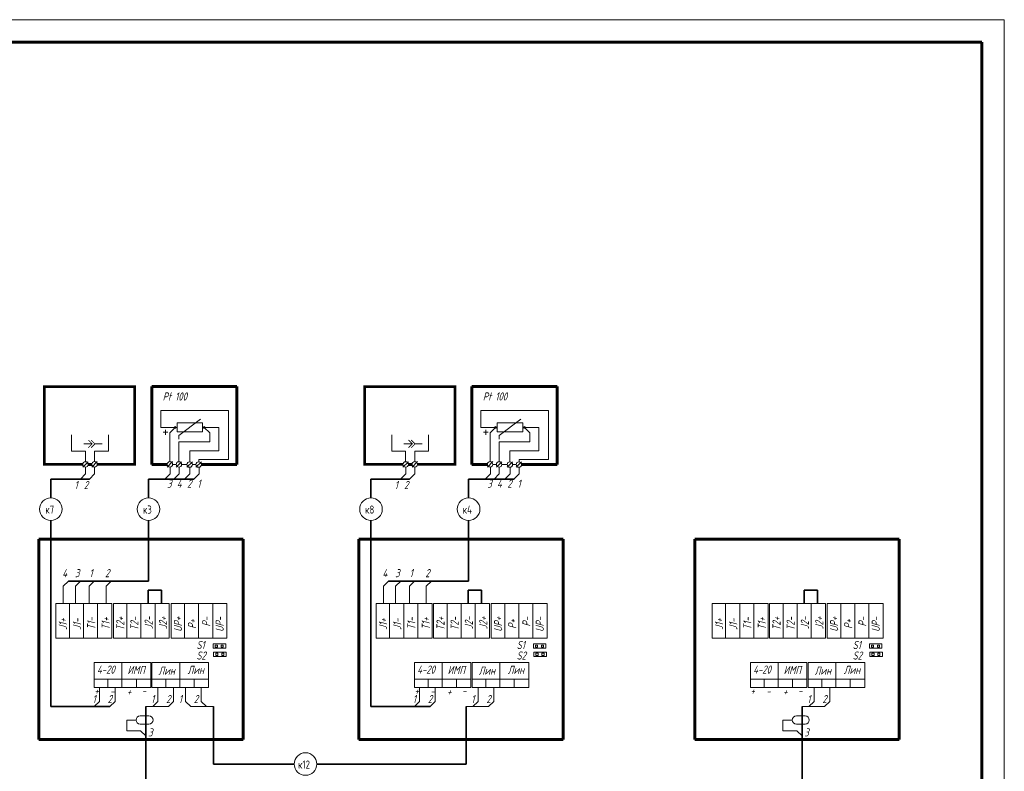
# Model space of a CAD drawing. Header units: millimetres. Extents: x 0 to 840, y 0 to 297.
# Tile 6 of 6: x 622 to 840, y 131 to 297. Entities that reach past the tile are written whole.
import ezdxf

# ---------------------------------------------------------------- set-up
doc = ezdxf.new("R2010")
doc.units = ezdxf.units.MM
for name, pattern in [('K5LT32768', [0]), ('K5LT32769', [0]), ('K5LT_BASIC', [0]), ('K5LT_THIN', [0])]:
    doc.linetypes.add(name, pattern=pattern)
doc.layers.add('Системный слой', color=7, linetype='Continuous')
doc.styles.add('KTEXTSTYLE', font='GOST_AU.SHX', dxfattribs={"width": 0.96, "height": 5})

# ---------------------------------------------------------------- blocks, each defined once
blk = doc.blocks.new('U17')
at = {"layer": 'Системный слой', "color": 7, "linetype": 'K5LT_THIN', "lineweight": 18}
for p, q in [((648.73, 142.83), (650.62, 142.83)), ((648.73, 140.96), (650.62, 140.96))]:
    blk.add_line(p, q, dxfattribs=at)
for centre, start, end in [((648.73, 141.89), 90, 270), ((650.62, 141.89), 270, 90)]:
    blk.add_arc(centre, 0.934, start, end, dxfattribs=at)
blk = doc.blocks.new('U18')
at = {"layer": 'Системный слой', "color": 7, "linetype": 'K5LT_THIN', "lineweight": 18}
for p, q in [((638.08, 203.05), (636.2, 203.05)), ((640.28, 203.05), (638.68, 203.05))]:
    blk.add_line(p, q, dxfattribs=at)
at = {"layer": 'Системный слой', "color": 7, "linetype": 'K5LT_THIN', "const_width": 0.18}
for points in [[(637.23, 202.2), (638.08, 203.05), (637.23, 203.9)], [(637.83, 202.2), (638.68, 203.05), (637.83, 203.9)]]:
    blk.add_lwpolyline(points, dxfattribs=at)
blk = doc.blocks.new('U19')
at = {"layer": 'Системный слой', "color": 7, "linetype": 'K5LT_THIN', "lineweight": 18}
for p, q in [((708.96, 203.05), (707.08, 203.05)), ((711.16, 203.05), (709.56, 203.05))]:
    blk.add_line(p, q, dxfattribs=at)
at = {"layer": 'Системный слой', "color": 7, "linetype": 'K5LT_THIN', "const_width": 0.18}
for points in [[(708.11, 202.2), (708.96, 203.05), (708.11, 203.9)], [(708.71, 202.2), (709.56, 203.05), (708.71, 203.9)]]:
    blk.add_lwpolyline(points, dxfattribs=at)
blk = doc.blocks.new('U20')
at = {"layer": 'Системный слой', "color": 7, "linetype": 'K5LT_THIN', "lineweight": 18}
for p, q in [((793.99, 142.83), (795.89, 142.83)), ((793.99, 140.96), (795.89, 140.96))]:
    blk.add_line(p, q, dxfattribs=at)
for centre, start, end in [((793.99, 141.89), 90, 270), ((795.89, 141.89), 270, 90)]:
    blk.add_arc(centre, 0.934, start, end, dxfattribs=at)

msp = doc.modelspace()

# ---------------------------------------------------------------- linework, layer by layer
at = {"color": 7, "linetype": 'K5LT_THIN', "lineweight": 18}
for p, q in [((420, 297), (840, 297)), ((840, 297), (840, 0))]:
    msp.add_line(p, q, dxfattribs=at)
at = {"color": 5, "linetype": 'K5LT_BASIC', "lineweight": 60, "true_color": 0x0000ff}
for p, q in [((440, 292), (835, 292)), ((835, 292), (835, 5))]:
    msp.add_line(p, q, dxfattribs=at)
at = {"layer": 'Системный слой', "color": 5, "linetype": 'K5LT_BASIC', "lineweight": 60, "true_color": 0x0000ff}
for p, q in [((651.26, 215.73), (651.26, 198.51)), ((670.13, 215.73), (651.26, 215.73)), ((670.13, 198.51), (670.13, 215.73)), ((722.14, 215.73), (722.14, 198.51)), ((741.02, 215.73), (722.14, 215.73)), ((741.02, 198.51), (741.02, 215.73)), ((637.19, 198.51), (638, 198.51)), ((651.26, 198.51), (654.69, 198.51)), ((662.26, 198.51), (670.13, 198.51)), ((708.07, 198.51), (708.89, 198.51)), ((722.14, 198.51), (725.57, 198.51)), ((733.14, 198.51), (741.02, 198.51)), ((626.26, 181.94), (671.48, 181.94)), ((626.26, 137.56), (626.26, 181.94)), ((671.48, 181.94), (671.48, 137.56)), ((697.14, 181.94), (742.37, 181.94)), ((697.14, 137.56), (697.14, 181.94)), ((742.37, 181.94), (742.37, 137.56)), ((771.52, 181.94), (816.75, 181.94)), ((771.52, 137.56), (771.52, 181.94)), ((816.75, 181.94), (816.75, 137.56)), ((671.48, 137.56), (626.26, 137.56)), ((742.37, 137.56), (697.14, 137.56)), ((816.75, 137.56), (771.52, 137.56))]:
    msp.add_line(p, q, dxfattribs=at)
at = {"layer": 'Системный слой', "color": 7, "linetype": 'K5LT_THIN', "lineweight": 18}
for p, q in [((653.26, 206.7), (653.26, 210.43)), ((653.26, 210.43), (668.23, 210.43)), ((668.23, 210.43), (668.23, 199.61)), ((724.14, 206.7), (724.14, 210.43)), ((724.14, 210.43), (739.12, 210.43)), ((739.12, 210.43), (739.12, 199.61)), ((656.87, 207.7), (662.49, 207.7)), ((656.87, 205.7), (656.87, 207.7)), ((657.28, 204.9), (662.09, 208.51)), ((662.49, 207.7), (662.49, 205.7)), ((727.76, 207.7), (733.38, 207.7)), ((727.76, 205.7), (727.76, 207.7)), ((728.16, 204.9), (732.97, 208.51)), ((733.38, 207.7), (733.38, 205.7)), ((633.53, 205.02), (633.53, 201.42)), ((641.67, 205.02), (641.67, 201.42)), ((656.87, 206.7), (653.26, 206.7)), ((653.79, 205.61), (654.86, 205.61)), ((654.32, 205.07), (654.32, 206.14)), ((656.47, 206.7), (655.27, 205.5)), ((655.27, 205.5), (655.27, 199.11)), ((662.49, 205.7), (656.87, 205.7)), ((657.28, 204.9), (657.28, 204.11)), ((662.49, 206.7), (666.11, 206.7)), ((662.89, 206.7), (664.1, 205.5)), ((664.1, 205.5), (664.1, 203.49)), ((666.11, 206.7), (666.11, 201.48)), ((704.41, 205.02), (704.41, 201.42)), ((712.55, 205.02), (712.55, 201.42)), ((727.76, 206.7), (724.14, 206.7)), ((724.67, 205.61), (725.75, 205.61)), ((725.21, 205.07), (725.21, 206.14)), ((727.36, 206.7), (726.15, 205.5)), ((726.15, 205.5), (726.15, 199.11)), ((733.38, 205.7), (727.76, 205.7)), ((728.16, 204.9), (728.16, 204.11)), ((733.38, 206.7), (736.99, 206.7)), ((733.78, 206.7), (734.98, 205.5)), ((734.98, 205.5), (734.98, 203.49)), ((736.99, 206.7), (736.99, 201.48)), ((664.1, 203.49), (657.28, 203.49)), ((657.28, 203.49), (657.28, 199.09)), ((734.98, 203.49), (728.16, 203.49)), ((728.16, 203.49), (728.16, 199.09)), ((636.59, 201.42), (633.53, 201.42)), ((636.59, 201.42), (636.59, 199.11)), ((638.61, 201.42), (638.61, 199.11)), ((638.61, 201.42), (641.67, 201.42)), ((666.11, 201.48), (659.68, 201.48)), ((659.68, 201.48), (659.68, 199.09)), ((707.47, 201.42), (704.41, 201.42)), ((707.47, 201.42), (707.47, 199.11)), ((709.49, 201.42), (709.49, 199.11)), ((709.49, 201.42), (712.55, 201.42)), ((736.99, 201.48), (730.57, 201.48)), ((730.57, 201.48), (730.57, 199.09)), ((635.99, 197.89), (637.19, 199.09)), ((638, 197.91), (639.21, 199.11)), ((654.69, 197.91), (655.89, 199.11)), ((655.89, 198.51), (656.67, 198.51)), ((656.67, 197.89), (657.88, 199.09)), ((657.88, 198.51), (659.06, 198.51)), ((659.06, 197.88), (660.26, 199.09)), ((660.26, 198.51), (661.06, 198.51)), ((661.05, 197.87), (662.26, 199.08)), ((661.69, 199.61), (661.69, 199.08)), ((668.23, 199.61), (661.69, 199.61)), ((706.87, 197.89), (708.07, 199.09)), ((708.89, 197.91), (710.09, 199.11)), ((725.57, 197.91), (726.78, 199.11)), ((726.78, 198.51), (727.56, 198.51)), ((727.56, 197.89), (728.76, 199.09)), ((728.76, 198.51), (729.94, 198.51)), ((729.94, 197.88), (731.14, 199.09)), ((731.14, 198.51), (731.94, 198.51)), ((731.94, 197.87), (733.14, 199.08)), ((732.57, 199.61), (732.57, 199.08)), ((739.12, 199.61), (732.57, 199.61)), ((636.61, 196.41), (635.46, 195.26)), ((636.61, 197.89), (636.61, 196.41)), ((638.61, 196.41), (637.46, 195.26)), ((638.61, 197.91), (638.61, 196.41)), ((655.35, 196.44), (654.17, 195.26)), ((655.35, 197.91), (655.35, 196.44)), ((657.33, 196.42), (656.15, 195.24)), ((657.33, 197.89), (657.33, 196.42)), ((659.71, 196.41), (658.54, 195.23)), ((659.71, 197.88), (659.71, 196.41)), ((661.75, 196.41), (660.57, 195.23)), ((661.75, 197.88), (661.75, 196.41)), ((707.49, 196.41), (706.34, 195.26)), ((707.49, 197.89), (707.49, 196.41)), ((709.49, 196.41), (708.34, 195.26)), ((709.49, 197.91), (709.49, 196.41)), ((726.23, 196.44), (725.05, 195.26)), ((726.23, 197.91), (726.23, 196.44)), ((728.21, 196.42), (727.04, 195.24)), ((728.21, 197.89), (728.21, 196.42)), ((730.6, 196.41), (729.42, 195.23)), ((730.6, 197.88), (730.6, 196.41)), ((732.63, 196.41), (731.45, 195.23)), ((732.63, 197.88), (732.63, 196.41)), ((631.69, 171.52), (632.83, 172.66)), ((634.37, 171.52), (635.51, 172.66)), ((637.41, 171.52), (638.55, 172.66)), ((641.14, 171.52), (642.28, 172.66)), ((702.57, 171.52), (703.71, 172.66)), ((705.25, 171.52), (706.39, 172.66)), ((708.29, 171.52), (709.43, 172.66)), ((712.02, 171.52), (713.16, 172.66)), ((631.69, 167.73), (631.69, 171.52)), ((634.37, 167.73), (634.37, 171.52)), ((637.41, 167.73), (637.41, 171.52)), ((641.14, 167.73), (641.14, 171.52)), ((702.57, 167.73), (702.57, 171.52)), ((705.25, 167.73), (705.25, 171.52)), ((708.29, 167.73), (708.29, 171.52)), ((712.02, 167.73), (712.02, 171.52)), ((664.87, 157.78), (664.87, 158.75)), ((664.87, 158.75), (667.64, 158.75)), ((667.64, 157.78), (664.87, 157.78)), ((664.97, 155.97), (664.97, 156.95)), ((664.97, 156.95), (667.74, 156.95)), ((665.33, 158.47), (665.33, 158)), ((665.79, 158.47), (665.33, 158.47)), ((665.33, 158), (665.79, 158)), ((665.79, 158), (665.79, 158.47)), ((666.65, 158.47), (666.65, 158)), ((667.11, 158.47), (666.65, 158.47)), ((666.65, 158), (667.11, 158)), ((667.11, 158), (667.11, 158.47)), ((667.64, 158.75), (667.64, 157.78)), ((667.74, 156.95), (667.74, 155.97)), ((735.75, 157.78), (735.75, 158.75)), ((735.75, 158.75), (738.52, 158.75)), ((738.52, 157.78), (735.75, 157.78)), ((735.85, 155.97), (735.85, 156.95)), ((735.85, 156.95), (738.62, 156.95)), ((736.21, 158.47), (736.21, 158)), ((736.68, 158.47), (736.21, 158.47)), ((736.21, 158), (736.68, 158)), ((736.68, 158), (736.68, 158.47)), ((737.53, 158.47), (737.53, 158)), ((738, 158.47), (737.53, 158.47)), ((737.53, 158), (738, 158)), ((738, 158), (738, 158.47)), ((738.52, 158.75), (738.52, 157.78)), ((738.62, 156.95), (738.62, 155.97)), ((810.13, 157.78), (810.13, 158.75)), ((810.13, 158.75), (812.9, 158.75)), ((812.9, 157.78), (810.13, 157.78)), ((810.23, 155.97), (810.23, 156.95)), ((810.23, 156.95), (813.01, 156.95)), ((810.59, 158.47), (810.59, 158)), ((811.06, 158.47), (810.59, 158.47)), ((810.59, 158), (811.06, 158)), ((811.06, 158), (811.06, 158.47)), ((811.91, 158.47), (811.91, 158)), ((812.38, 158.47), (811.91, 158.47)), ((811.91, 158), (812.38, 158)), ((812.38, 158), (812.38, 158.47)), ((812.9, 158.75), (812.9, 157.78)), ((813.01, 156.95), (813.01, 155.97)), ((667.74, 155.97), (664.97, 155.97)), ((665.9, 156.66), (665.43, 156.66)), ((665.43, 156.66), (665.43, 156.2)), ((665.43, 156.2), (665.9, 156.2)), ((665.9, 156.2), (665.9, 156.66)), ((667.22, 156.66), (666.75, 156.66)), ((666.75, 156.66), (666.75, 156.2)), ((666.75, 156.2), (667.22, 156.2)), ((667.22, 156.2), (667.22, 156.66)), ((738.62, 155.97), (735.85, 155.97)), ((736.78, 156.66), (736.31, 156.66)), ((736.31, 156.66), (736.31, 156.2)), ((736.31, 156.2), (736.78, 156.2)), ((736.78, 156.2), (736.78, 156.66)), ((738.1, 156.66), (737.63, 156.66)), ((737.63, 156.66), (737.63, 156.2)), ((737.63, 156.2), (738.1, 156.2)), ((738.1, 156.2), (738.1, 156.66)), ((813.01, 155.97), (810.23, 155.97)), ((811.16, 156.66), (810.69, 156.66)), ((810.69, 156.66), (810.69, 156.2)), ((810.69, 156.2), (811.16, 156.2)), ((811.16, 156.2), (811.16, 156.66)), ((812.48, 156.66), (812.01, 156.66)), ((812.01, 156.66), (812.01, 156.2)), ((812.01, 156.2), (812.48, 156.2)), ((812.48, 156.2), (812.48, 156.66)), ((639.69, 149.06), (639.69, 146)), ((643.14, 149.06), (643.14, 146)), ((652.64, 149.06), (652.64, 146)), ((656.1, 149.06), (656.1, 146)), ((658.77, 149.06), (658.77, 146)), ((662.22, 149.06), (662.22, 146)), ((710.57, 149.06), (710.57, 146)), ((714.03, 149.06), (714.03, 146)), ((723.52, 149.06), (723.52, 146)), ((726.98, 149.06), (726.98, 146)), ((797.91, 149.06), (797.91, 146)), ((801.36, 149.06), (801.36, 146)), ((642, 144.86), (637, 144.86)), ((639.69, 146), (638.54, 144.86)), ((643.14, 146), (642, 144.86)), ((654.95, 144.86), (649.95, 144.86)), ((652.64, 146), (651.5, 144.86)), ((656.1, 146), (654.95, 144.86)), ((658.77, 146), (659.91, 144.86)), ((659.91, 144.86), (664.91, 144.86)), ((662.22, 146), (663.37, 144.86)), ((712.88, 144.86), (707.88, 144.86)), ((710.57, 146), (709.43, 144.86)), ((714.03, 146), (712.88, 144.86)), ((725.84, 144.86), (720.84, 144.86)), ((723.52, 146), (722.38, 144.86)), ((726.98, 146), (725.84, 144.86)), ((800.22, 144.86), (795.22, 144.86)), ((797.91, 146), (796.76, 144.86)), ((801.36, 146), (800.22, 144.86)), ((647.79, 141.89), (645.73, 141.89)), ((645.73, 141.89), (645.73, 139.49)), ((793.06, 141.89), (790.99, 141.89)), ((790.99, 141.89), (790.99, 139.49)), ((648.81, 139.49), (645.73, 139.49)), ((648.81, 139.49), (649.95, 138.35)), ((794.07, 139.49), (790.99, 139.49)), ((794.07, 139.49), (795.22, 138.35))]:
    msp.add_line(p, q, dxfattribs=at)
at = {"layer": 'Системный слой', "color": 7, "linetype": 'K5LT32768', "lineweight": 35}
for p, q in [((637.46, 195.26), (628.91, 195.26)), ((628.91, 191.11), (628.91, 195.26)), ((660.6, 195.26), (650.53, 195.26)), ((650.53, 191.11), (650.53, 195.26)), ((708.34, 195.26), (699.8, 195.26)), ((699.8, 191.11), (699.8, 195.26)), ((731.48, 195.26), (721.41, 195.26)), ((721.41, 191.11), (721.41, 195.26)), ((628.91, 144.86), (628.91, 186.11)), ((650.53, 172.66), (650.53, 186.11)), ((699.8, 144.86), (699.8, 186.11)), ((721.41, 172.66), (721.41, 186.11)), ((650.53, 172.66), (632.83, 172.66)), ((721.41, 172.66), (703.71, 172.66)), ((650.45, 167.73), (650.45, 170.62)), ((650.45, 170.62), (653.41, 170.62)), ((653.41, 170.62), (653.41, 167.73)), ((721.33, 167.73), (721.33, 170.62)), ((721.33, 170.62), (724.29, 170.62)), ((724.29, 170.62), (724.29, 167.73)), ((795.71, 167.73), (795.71, 170.62)), ((795.71, 170.62), (798.67, 170.62)), ((798.67, 170.62), (798.67, 167.73)), ((642, 144.86), (628.91, 144.86)), ((649.95, 144.86), (649.95, 127.14)), ((664.91, 144.86), (664.91, 132.14)), ((712.88, 144.86), (699.8, 144.86)), ((720.84, 144.86), (720.84, 132.14)), ((795.22, 144.86), (795.22, 122.14)), ((664.91, 132.14), (682.8, 132.14)), ((687.8, 132.14), (720.84, 132.14))]:
    msp.add_line(p, q, dxfattribs=at)
at = {"layer": 'Системный слой', "color": 18, "linetype": 'K5LT32769', "lineweight": 15, "true_color": 0x010101}
for p, q in [((630.06, 167.73), (642.43, 167.73)), ((630.06, 167.71), (630.06, 160.05)), ((633.04, 167.73), (633.04, 160.03)), ((636.16, 167.73), (636.16, 160.03)), ((639.29, 167.73), (639.29, 160.03)), ((642.43, 167.73), (642.43, 160.03)), ((642.77, 167.73), (655.14, 167.73)), ((642.77, 167.71), (642.77, 160.05)), ((645.75, 167.73), (645.75, 160.03)), ((648.87, 167.73), (648.87, 160.03)), ((652.01, 167.73), (652.01, 160.03)), ((655.14, 167.73), (655.14, 160.03)), ((655.54, 167.72), (667.9, 167.72)), ((655.54, 167.7), (655.54, 160.04)), ((658.52, 167.72), (658.52, 160.02)), ((661.63, 167.72), (661.63, 160.02)), ((664.77, 167.72), (664.77, 160.02)), ((667.9, 167.72), (667.9, 160.02)), ((700.94, 167.73), (713.31, 167.73)), ((700.94, 167.71), (700.94, 160.05)), ((703.92, 167.73), (703.92, 160.03)), ((707.04, 167.73), (707.04, 160.03)), ((710.18, 167.73), (710.18, 160.03)), ((713.31, 167.73), (713.31, 160.03)), ((713.66, 167.73), (726.02, 167.73)), ((713.66, 167.71), (713.66, 160.05)), ((716.64, 167.73), (716.64, 160.03)), ((719.75, 167.73), (719.75, 160.03)), ((722.89, 167.73), (722.89, 160.03)), ((726.02, 167.73), (726.02, 160.03)), ((726.42, 167.72), (738.79, 167.72)), ((726.42, 167.7), (726.42, 160.04)), ((729.4, 167.72), (729.4, 160.02)), ((732.51, 167.72), (732.51, 160.02)), ((735.65, 167.72), (735.65, 160.02)), ((738.79, 167.72), (738.79, 160.02)), ((775.33, 167.73), (787.69, 167.73)), ((775.33, 167.71), (775.33, 160.05)), ((778.31, 167.73), (778.31, 160.03)), ((781.42, 167.73), (781.42, 160.03)), ((784.56, 167.73), (784.56, 160.03)), ((787.69, 167.73), (787.69, 160.03)), ((788.04, 167.73), (800.41, 167.73)), ((788.04, 167.71), (788.04, 160.05)), ((791.02, 167.73), (791.02, 160.03)), ((794.13, 167.73), (794.13, 160.03)), ((797.27, 167.73), (797.27, 160.03)), ((800.41, 167.73), (800.41, 160.03)), ((800.8, 167.72), (813.17, 167.72)), ((800.8, 167.7), (800.8, 160.04)), ((803.78, 167.72), (803.78, 160.02)), ((806.9, 167.72), (806.9, 160.02)), ((810.03, 167.72), (810.03, 160.02)), ((813.17, 167.72), (813.17, 160.02)), ((630.06, 160.03), (642.43, 160.03)), ((642.77, 160.03), (655.14, 160.03)), ((655.54, 160.02), (667.9, 160.02)), ((700.94, 160.03), (713.31, 160.03)), ((713.66, 160.03), (726.02, 160.03)), ((726.42, 160.02), (738.79, 160.02)), ((775.33, 160.03), (787.69, 160.03)), ((788.04, 160.03), (800.41, 160.03)), ((800.8, 160.02), (813.17, 160.02)), ((638.54, 149.06), (638.54, 154.61)), ((638.54, 154.61), (651.04, 154.61)), ((644.66, 154.61), (644.66, 149.06)), ((651.04, 154.61), (651.04, 149.06)), ((651.32, 154.61), (663.83, 154.61)), ((651.32, 149.06), (651.32, 154.61)), ((657.45, 154.61), (657.45, 149.06)), ((663.83, 154.61), (663.83, 149.06)), ((709.42, 149.06), (709.42, 154.61)), ((709.42, 154.61), (721.93, 154.61)), ((715.54, 154.61), (715.54, 149.06)), ((721.93, 154.61), (721.93, 149.06)), ((722.21, 154.61), (734.71, 154.61)), ((722.21, 149.06), (722.21, 154.61)), ((728.33, 154.61), (728.33, 149.06)), ((734.71, 154.61), (734.71, 149.06)), ((783.8, 149.06), (783.8, 154.61)), ((783.8, 154.61), (796.31, 154.61)), ((789.93, 154.61), (789.93, 149.06)), ((796.31, 154.61), (796.31, 149.06)), ((796.59, 154.61), (809.1, 154.61)), ((796.59, 149.06), (796.59, 154.61)), ((802.71, 154.61), (802.71, 149.06)), ((809.1, 154.61), (809.1, 149.06)), ((651.04, 150.93), (638.54, 150.93)), ((641.58, 150.93), (641.58, 149.06)), ((647.86, 150.93), (647.86, 149.05)), ((663.83, 150.93), (651.32, 150.93)), ((654.37, 150.93), (654.37, 149.06)), ((660.65, 150.93), (660.65, 149.05)), ((721.93, 150.93), (709.42, 150.93)), ((712.46, 150.93), (712.46, 149.06)), ((718.74, 150.93), (718.74, 149.05)), ((734.71, 150.93), (722.21, 150.93)), ((725.25, 150.93), (725.25, 149.06)), ((731.53, 150.93), (731.53, 149.05)), ((796.31, 150.93), (783.8, 150.93)), ((786.84, 150.93), (786.84, 149.06)), ((793.13, 150.93), (793.13, 149.05)), ((809.1, 150.93), (796.59, 150.93)), ((799.63, 150.93), (799.63, 149.06)), ((805.91, 150.93), (805.91, 149.05)), ((651.04, 149.06), (638.54, 149.06)), ((663.83, 149.06), (651.32, 149.06)), ((721.93, 149.06), (709.42, 149.06)), ((734.71, 149.06), (722.21, 149.06)), ((796.31, 149.06), (783.8, 149.06)), ((809.1, 149.06), (796.59, 149.06))]:
    msp.add_line(p, q, dxfattribs=at)
at = {"layer": 'Системный слой', "color": 5, "linetype": 'K5LT_BASIC', "true_color": 0x0000ff, "const_width": 0.6}
for points in [[(635.99, 198.51), (627.48, 198.51), (627.48, 215.73), (647.48, 215.73), (647.48, 198.51), (639.21, 198.51)], [(706.87, 198.51), (698.37, 198.51), (698.37, 215.73), (718.37, 215.73), (718.37, 198.51), (710.09, 198.51)], [(638, 198.51), (637.19, 198.51)], [(638, 198.51), (637.19, 198.51)], [(647.48, 198.51), (639.21, 198.51)], [(708.89, 198.51), (708.07, 198.51)], [(708.89, 198.51), (708.07, 198.51)], [(718.37, 198.51), (710.09, 198.51)]]:
    msp.add_lwpolyline(points, dxfattribs=at)
at = {"layer": 'Системный слой', "color": 7, "linetype": 'K5LT_THIN', "lineweight": 18}
for centre, radius in [((656.47, 206.7), 0.201), ((662.89, 206.7), 0.201), ((727.36, 206.7), 0.201), ((733.78, 206.7), 0.201), ((636.59, 198.49), 0.602), ((638.61, 198.51), 0.602), ((655.29, 198.51), 0.602), ((657.28, 198.49), 0.602), ((659.66, 198.48), 0.602), ((661.66, 198.48), 0.602), ((707.47, 198.49), 0.602), ((709.49, 198.51), 0.602), ((726.17, 198.51), 0.602), ((728.16, 198.49), 0.602), ((730.54, 198.48), 0.602), ((732.54, 198.48), 0.602)]:
    msp.add_circle(centre, radius, dxfattribs=at)
for centre in [(628.91, 188.61), (650.53, 188.61), (699.8, 188.61), (721.41, 188.61), (685.3, 132.14)]:
    msp.add_arc(centre, 2.5, 0, 360, dxfattribs=at)

# ---------------------------------------------------------------- block references
at = {"layer": 'Системный слой'}
for name in ['U18', 'U19', 'U17', 'U20']:
    msp.add_blockref(name, (0, 0), dxfattribs=at)

# ---------------------------------------------------------------- texts
at = {"layer": 'Системный слой', "color": 7, "char_height": 2.5, "attachment_point": 1, "style": 'KTEXTSTYLE'}
for s, insert in [('\\H3.5;\\W0.965;\\Q15;\\Q15;\\H1.80;Pt 100', (653.68, 214.45)), ('\\H3.5;\\W0.965;\\Q15;\\Q15;\\H1.80;Pt 100', (724.56, 214.45)), ('\\H3.5;\\W0.965;\\Q15;\\Q15;\\H1.80;1', (634.16, 194.86)), ('\\H3.5;\\W0.965;\\Q15;\\Q15;\\H1.80;2', (636.23, 194.83)), ('\\H3.5;\\W0.965;\\Q15;\\Q15;\\H1.80;3', (654.66, 195.13)), ('\\H3.5;\\W0.965;\\Q15;\\Q15;\\H1.80;4', (656.81, 195.13)), ('\\H3.5;\\W0.965;\\Q15;\\Q15;\\H1.80;2', (659.09, 195.13)), ('\\H3.5;\\W0.965;\\Q15;\\Q15;\\H1.80;1', (661.35, 195.13)), ('\\H3.5;\\W0.965;\\Q15;\\Q15;\\H1.80;1', (705.04, 194.86)), ('\\H3.5;\\W0.965;\\Q15;\\Q15;\\H1.80;2', (707.12, 194.83)), ('\\H3.5;\\W0.965;\\Q15;\\Q15;\\H1.80;3', (725.55, 195.13)), ('\\H3.5;\\W0.965;\\Q15;\\Q15;\\H1.80;4', (727.69, 195.13)), ('\\H3.5;\\W0.965;\\Q15;\\Q15;\\H1.80;2', (729.97, 195.13)), ('\\H3.5;\\W0.965;\\Q15;\\Q15;\\H1.80;1', (732.23, 195.13)), ('\\H3.5;\\W0.965;\\Q15;\\Q0;\\H1.80;к7', (627.72, 189.4)), ('\\H3.5;\\W0.965;\\Q15;\\Q0;\\H1.80;к3', (649.33, 189.4)), ('\\H3.5;\\W0.965;\\Q15;\\Q0;\\H1.80;к8', (698.51, 189.4)), ('\\H3.5;\\W0.965;\\Q15;\\Q0;\\H1.80;к4', (720.12, 189.4)), ('\\H3.5;\\W0.965;\\Q15;\\Q15;\\H1.80;4', (631.46, 175.32)), ('\\H3.5;\\W0.965;\\Q15;\\Q15;\\H1.80;3', (634.26, 175.32)), ('\\H3.5;\\W0.965;\\Q15;\\Q15;\\H1.80;1', (637.46, 175.32)), ('\\H3.5;\\W0.965;\\Q15;\\Q15;\\H1.80;2', (640.93, 175.32)), ('\\H3.5;\\W0.965;\\Q15;\\Q15;\\H1.80;4', (702.34, 175.32)), ('\\H3.5;\\W0.965;\\Q15;\\Q15;\\H1.80;3', (705.15, 175.32)), ('\\H3.5;\\W0.965;\\Q15;\\Q15;\\H1.80;1', (708.35, 175.32)), ('\\H3.5;\\W0.965;\\Q15;\\Q15;\\H1.80;2', (711.82, 175.32)), ('\\H3.5;\\W0.965;\\Q15;\\Q15;\\H1.80;S1', (661.17, 159.41)), ('\\H3.5;\\W0.965;\\Q15;\\Q15;\\H1.80;S1', (732.06, 159.41)), ('\\H3.5;\\W0.965;\\Q15;\\Q15;\\H1.80;S1', (806.44, 159.41)), ('\\H3.5;\\W0.965;\\Q15;\\Q15;\\H1.80;S2', (661.16, 157.07)), ('\\H3.5;\\W0.965;\\Q15;\\Q15;\\H1.80;S2', (732.04, 157.07)), ('\\H3.5;\\W0.965;\\Q15;\\Q15;\\H1.80;S2', (806.43, 157.07)), ('\\H3.5;\\W0.965;\\Q15;\\Q15;\\H1.80;4-20', (639.15, 153.96)), ('\\H3.5;\\W0.965;\\Q15;\\Q15;\\H1.80;ИМП', (645.89, 153.87)), ('\\H3.5;\\W0.965;\\Q15;\\Q15;\\H1.80;Лин', (652.75, 153.72)), ('\\H3.5;\\W0.965;\\Q15;\\Q15;\\H1.80;Лин', (659.2, 153.9)), ('\\H3.5;\\W0.965;\\Q15;\\Q15;\\H1.80;4-20', (710.03, 153.96)), ('\\H3.5;\\W0.965;\\Q15;\\Q15;\\H1.80;ИМП', (716.77, 153.87)), ('\\H3.5;\\W0.965;\\Q15;\\Q15;\\H1.80;Лин', (723.64, 153.72)), ('\\H3.5;\\W0.965;\\Q15;\\Q15;\\H1.80;Лин', (730.08, 153.9)), ('\\H3.5;\\W0.965;\\Q15;\\Q15;\\H1.80;4-20', (784.41, 153.96)), ('\\H3.5;\\W0.965;\\Q15;\\Q15;\\H1.80;ИМП', (791.15, 153.87)), ('\\H3.5;\\W0.965;\\Q15;\\Q15;\\H1.80;Лин', (798.02, 153.72)), ('\\H3.5;\\W0.965;\\Q15;\\Q15;\\H1.80;Лин', (804.47, 153.9)), ('\\H3.5;\\W0.965;\\Q15;\\Q15;\\H1.80;+', (638.54, 149.24)), ('\\H3.5;\\W0.965;\\Q15;\\Q15;\\H1.80;+', (645.76, 149.12)), ('\\H3.5;\\W0.965;\\Q15;\\Q15;\\H1.80;+', (709.42, 149.24)), ('\\H3.5;\\W0.965;\\Q15;\\Q15;\\H1.80;+', (716.64, 149.12)), ('\\H3.5;\\W0.965;\\Q15;\\Q15;\\H1.80;+', (783.8, 149.24)), ('\\H3.5;\\W0.965;\\Q15;\\Q15;\\H1.80;+', (791.02, 149.12)), ('\\H3.5;\\W0.965;\\Q15;\\Q15;\\H1.80;1', (638.16, 147.45)), ('\\H3.5;\\W0.965;\\Q15;\\Q15;\\H1.80;2', (641.49, 147.43)), ('\\H3.5;\\W0.965;\\Q15;\\Q15;\\H1.80;-', (642.03, 149.18)), ('\\H3.5;\\W0.965;\\Q15;\\Q15;\\H1.80;-', (649.06, 149.23)), ('\\H3.5;\\W0.965;\\Q15;\\Q15;\\H1.80;1', (651.12, 147.45)), ('\\H3.5;\\W0.965;\\Q15;\\Q15;\\H1.80;2', (654.45, 147.43)), ('\\H3.5;\\W0.965;\\Q15;\\Q15;\\H1.80;1', (657.24, 147.45)), ('\\H3.5;\\W0.965;\\Q15;\\Q15;\\H1.80;2', (660.57, 147.43)), ('\\H3.5;\\W0.965;\\Q15;\\Q15;\\H1.80;1', (709.05, 147.45)), ('\\H3.5;\\W0.965;\\Q15;\\Q15;\\H1.80;2', (712.38, 147.43)), ('\\H3.5;\\W0.965;\\Q15;\\Q15;\\H1.80;-', (712.91, 149.18)), ('\\H3.5;\\W0.965;\\Q15;\\Q15;\\H1.80;-', (719.94, 149.23)), ('\\H3.5;\\W0.965;\\Q15;\\Q15;\\H1.80;1', (722, 147.45)), ('\\H3.5;\\W0.965;\\Q15;\\Q15;\\H1.80;2', (725.33, 147.43)), ('\\H3.5;\\W0.965;\\Q15;\\Q15;\\H1.80;-', (787.29, 149.18)), ('\\H3.5;\\W0.965;\\Q15;\\Q15;\\H1.80;-', (794.32, 149.23)), ('\\H3.5;\\W0.965;\\Q15;\\Q15;\\H1.80;1', (796.38, 147.45)), ('\\H3.5;\\W0.965;\\Q15;\\Q15;\\H1.80;2', (799.71, 147.43)), ('\\H3.5;\\W0.965;\\Q15;\\Q15;\\H1.80;3', (650.46, 140.04)), ('\\H3.5;\\W0.965;\\Q15;\\Q15;\\H1.80;3', (795.72, 140.04)), ('\\H3.5;\\W0.965;\\Q15;\\Q0;\\H1.80;к12', (683.68, 132.93))]:
    msp.add_mtext(s, dxfattribs=dict(at, insert=insert))
at = {"layer": 'Системный слой', "color": 7, "char_height": 2.5, "attachment_point": 1, "rotation": 90, "style": 'KTEXTSTYLE'}
for s, insert in [('\\H3.5;\\W0.965;\\Q15;\\Q15;\\H1.80;J1+', (630.69, 161.87)), ('\\H3.5;\\W0.965;\\Q15;\\Q15;\\H1.80;T1+', (640.16, 161.84)), ('\\H3.5;\\W0.965;\\Q15;\\Q15;\\H1.80;T2+', (643.41, 161.71)), ('\\H3.5;\\W0.965;\\Q15;\\Q15;\\H1.80;J2+', (652.87, 162)), ('\\H3.5;\\W0.965;\\Q15;\\Q15;\\H1.80;UP+', (656.17, 161.42)), ('\\H3.5;\\W0.965;\\Q15;\\Q15;\\H1.80;J1+', (701.58, 161.87)), ('\\H3.5;\\W0.965;\\Q15;\\Q15;\\H1.80;T1+', (711.04, 161.84)), ('\\H3.5;\\W0.965;\\Q15;\\Q15;\\H1.80;T2+', (714.29, 161.71)), ('\\H3.5;\\W0.965;\\Q15;\\Q15;\\H1.80;J2+', (723.75, 162)), ('\\H3.5;\\W0.965;\\Q15;\\Q15;\\H1.80;UP+', (727.05, 161.42)), ('\\H3.5;\\W0.965;\\Q15;\\Q15;\\H1.80;J1+', (775.96, 161.87)), ('\\H3.5;\\W0.965;\\Q15;\\Q15;\\H1.80;T1+', (785.42, 161.84)), ('\\H3.5;\\W0.965;\\Q15;\\Q15;\\H1.80;T2+', (788.67, 161.71)), ('\\H3.5;\\W0.965;\\Q15;\\Q15;\\H1.80;J2+', (798.13, 162)), ('\\H3.5;\\W0.965;\\Q15;\\Q15;\\H1.80;UP+', (801.43, 161.42)), ('\\H3.5;\\W0.965;\\Q15;\\Q15;\\H1.80;J1-', (633.82, 161.86)), ('\\H3.5;\\W0.965;\\Q15;\\Q15;\\H1.80;T1-', (636.96, 161.86)), ('\\H3.5;\\W0.965;\\Q15;\\Q15;\\H1.80;T2-', (646.53, 161.7)), ('\\H3.5;\\W0.965;\\Q15;\\Q15;\\H1.80;J2-', (649.67, 162.03)), ('\\H3.5;\\W0.965;\\Q15;\\Q15;\\H1.80;P+', (659.29, 162.08)), ('\\H3.5;\\W0.965;\\Q15;\\Q15;\\H1.80;P-', (662.43, 162.58)), ('\\H3.5;\\W0.965;\\Q15;\\Q15;\\H1.80;UP-', (665.39, 161.4)), ('\\H3.5;\\W0.965;\\Q15;\\Q15;\\H1.80;J1-', (704.7, 161.86)), ('\\H3.5;\\W0.965;\\Q15;\\Q15;\\H1.80;T1-', (707.84, 161.86)), ('\\H3.5;\\W0.965;\\Q15;\\Q15;\\H1.80;T2-', (717.41, 161.7)), ('\\H3.5;\\W0.965;\\Q15;\\Q15;\\H1.80;J2-', (720.55, 162.03)), ('\\H3.5;\\W0.965;\\Q15;\\Q15;\\H1.80;P+', (730.18, 162.08)), ('\\H3.5;\\W0.965;\\Q15;\\Q15;\\H1.80;P-', (733.32, 162.58)), ('\\H3.5;\\W0.965;\\Q15;\\Q15;\\H1.80;UP-', (736.27, 161.4)), ('\\H3.5;\\W0.965;\\Q15;\\Q15;\\H1.80;J1-', (779.08, 161.86)), ('\\H3.5;\\W0.965;\\Q15;\\Q15;\\H1.80;T1-', (782.22, 161.86)), ('\\H3.5;\\W0.965;\\Q15;\\Q15;\\H1.80;T2-', (791.8, 161.7)), ('\\H3.5;\\W0.965;\\Q15;\\Q15;\\H1.80;J2-', (794.94, 162.03)), ('\\H3.5;\\W0.965;\\Q15;\\Q15;\\H1.80;P+', (804.56, 162.08)), ('\\H3.5;\\W0.965;\\Q15;\\Q15;\\H1.80;P-', (807.7, 162.58)), ('\\H3.5;\\W0.965;\\Q15;\\Q15;\\H1.80;UP-', (810.65, 161.4))]:
    msp.add_mtext(s, dxfattribs=dict(at, insert=insert))

doc.saveas('drawing.dxf')
